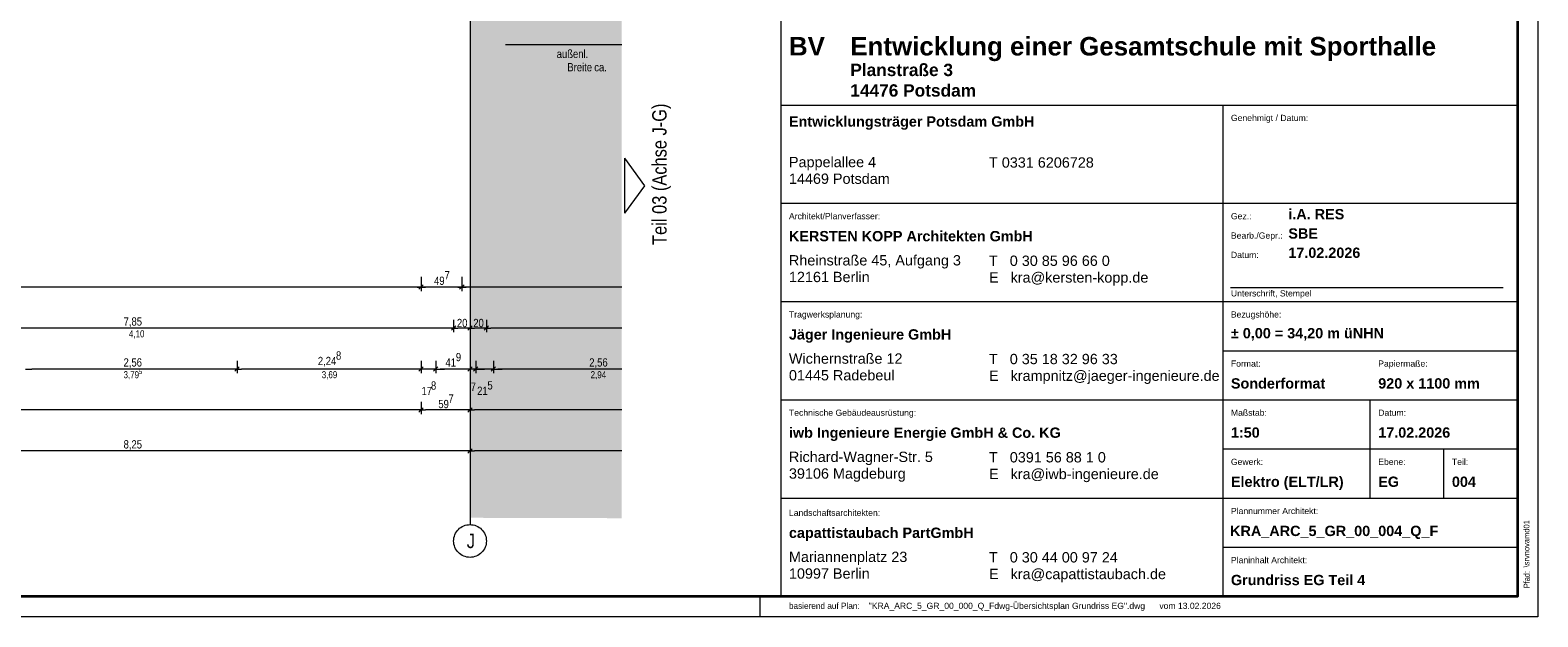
# Model space of a CAD drawing. Extents: x -620 to 300, y 62 to 1162.
# Tile 18 of 49: x -68 to 300, y 62 to 206. Entities that reach past the tile are written whole.
import ezdxf
from ezdxf.enums import TextEntityAlignment as Align
from ezdxf.lldxf.tags import DXFTag

# ---------------------------------------------------------------- set-up
doc = ezdxf.new("R2010")
doc.units = 0
doc.layers.get('0').update_dxf_attribs({"lineweight": 13})
for name, color, linetype, lineweight in [('70 -71 Achsen- 1 Gebäudeachsen', 7, 'STRICHPUNKT2-A06G945V8I', 18), ('iwb_Plankopf Linie', 7, 'Continuous', 13), ('iwb_Plankopf Rahmen', 7, 'Continuous', 35), ('iwb_Plankopf Text', 7, 'Continuous', 18)]:
    doc.layers.add(name, color=color, linetype=linetype, lineweight=lineweight)
for name, color, linetype, lineweight, true_color in [('70 -72 Beschriftung- 1 Beschriftung allgemein', 7, 'Continuous', 9, 0xff6633), ('70 -76 Bemaßung- 2 Allgemein', 9, 'Continuous', 5, 0x808080), ('iwb_Layout BA_Markierung', 7, 'Continuous', 9, 0xbadcdc), ('iwb_Layout Text', 3, 'Continuous', 18, 0x00ff00)]:
    doc.layers.add(name, color=color, linetype=linetype, lineweight=lineweight, true_color=true_color)
doc.styles.add('Arial Narrow', font='ARIALN.TTF')
doc.styles.add('Plankopf', font='arial.ttf')
doc.styles.get("Standard").update_dxf_attribs({"font": 'ARIALN.TTF'})
tags = doc.linetypes.add('Punkte_Nova', pattern=[4.8, 0.4, 0.2, -4, 0.2]).pattern_tags.tags
tags[10:11] = [DXFTag(74, 4), DXFTag(75, 0), DXFTag(340, '0'), DXFTag(46, 0.0), DXFTag(50, 0.0), DXFTag(44, 0.0), DXFTag(45, 0.0)]
tags[8:9] = [DXFTag(74, 4), DXFTag(75, 0), DXFTag(340, '0'), DXFTag(46, 0.0), DXFTag(50, 0.0), DXFTag(44, 0.0), DXFTag(45, 0.0)]
tags[6:7] = [DXFTag(74, 4), DXFTag(75, 0), DXFTag(340, '0'), DXFTag(46, 0.0), DXFTag(50, 0.0), DXFTag(44, 0.0), DXFTag(45, 0.0)]
tags[4:5] = [DXFTag(74, 4), DXFTag(75, 0), DXFTag(340, '0'), DXFTag(46, 0.0), DXFTag(50, 0.0), DXFTag(44, 0.0), DXFTag(45, 0.0)]
tags = doc.linetypes.add('STRICHPUNKT2-A06G945V8I', pattern=[12.7, 6.35, -3.175, 0, -3.175]).pattern_tags.tags
tags[10:11] = [DXFTag(74, 4), DXFTag(75, 0), DXFTag(340, '0'), DXFTag(46, 0.0), DXFTag(50, 0.0), DXFTag(44, 0.0), DXFTag(45, 0.0)]
tags[8:9] = [DXFTag(74, 4), DXFTag(75, 0), DXFTag(340, '0'), DXFTag(46, 0.0), DXFTag(50, 0.0), DXFTag(44, 0.0), DXFTag(45, 0.0)]
tags[6:7] = [DXFTag(74, 4), DXFTag(75, 0), DXFTag(340, '0'), DXFTag(46, 0.0), DXFTag(50, 0.0), DXFTag(44, 0.0), DXFTag(45, 0.0)]
tags[4:5] = [DXFTag(74, 4), DXFTag(75, 0), DXFTag(340, '0'), DXFTag(46, 0.0), DXFTag(50, 0.0), DXFTag(44, 0.0), DXFTag(45, 0.0)]

# ---------------------------------------------------------------- blocks, each defined once
blk = doc.blocks.new('Polygon-A06G945P8I')
at = {"color": 0, "linetype": 'ByBlock', "lineweight": -2, "ltscale": 0.13}
blk.add_solid([(39.43, 86.62), (39.26, 1083.81), (76.5, 86.52), (76.5, 1083.81)], dxfattribs=at)
blk = doc.blocks.new('Referenz-A06G945X8I')
at = {"layer": '70 -71 Achsen- 1 Gebäudeachsen', "color": 0, "linetype": 'STRICHPUNKT2-A06G945V8I', "lineweight": -2, "ltscale": 0.13}
blk.add_line((39.42, 1084.39), (39.42, 84.95), dxfattribs=at)
at = {"layer": '70 -71 Achsen- 1 Gebäudeachsen', "color": 0, "linetype": 'Continuous', "lineweight": -2, "ltscale": 0.13}
for p, q in [((37.89, 84.65), (38.26, 84.78)), ((38.26, 84.78), (38.64, 84.88)), ((38.64, 84.88), (39.03, 84.93)), ((39.03, 84.93), (39.42, 84.95)), ((39.42, 84.95), (39.81, 84.93)), ((39.81, 84.93), (40.2, 84.88)), ((40.2, 84.88), (40.58, 84.78)), ((40.58, 84.78), (40.95, 84.65)), ((35.42, 80.95), (35.44, 81.35)), ((35.44, 81.35), (35.5, 81.73)), ((35.5, 81.73), (35.59, 82.11)), ((35.59, 82.11), (35.72, 82.48)), ((35.72, 82.48), (35.89, 82.84)), ((35.89, 82.84), (36.09, 83.18)), ((36.09, 83.18), (36.33, 83.49)), ((36.33, 83.49), (36.59, 83.78)), ((36.59, 83.78), (36.88, 84.05)), ((36.88, 84.05), (37.2, 84.28)), ((37.2, 84.28), (37.53, 84.48)), ((37.53, 84.48), (37.89, 84.65)), ((40.95, 84.65), (41.31, 84.48)), ((41.31, 84.48), (41.64, 84.28)), ((41.64, 84.28), (41.96, 84.05)), ((41.96, 84.05), (42.25, 83.78)), ((42.25, 83.78), (42.51, 83.49)), ((42.51, 83.49), (42.75, 83.18)), ((42.75, 83.18), (42.95, 82.84)), ((42.95, 82.84), (43.12, 82.48)), ((43.12, 82.48), (43.25, 82.11)), ((43.25, 82.11), (43.34, 81.73)), ((43.34, 81.73), (43.4, 81.35)), ((43.4, 81.35), (43.42, 80.95)), ((35.44, 80.56), (35.42, 80.95)), ((35.5, 80.17), (35.44, 80.56)), ((35.59, 79.79), (35.5, 80.17)), ((35.72, 79.42), (35.59, 79.79)), ((35.89, 79.07), (35.72, 79.42)), ((36.09, 78.73), (35.89, 79.07)), ((36.33, 78.42), (36.09, 78.73)), ((36.59, 78.13), (36.33, 78.42)), ((36.88, 77.86), (36.59, 78.13)), ((37.2, 77.63), (36.88, 77.86)), ((37.53, 77.43), (37.2, 77.63)), ((37.89, 77.26), (37.53, 77.43)), ((41.31, 77.43), (40.95, 77.26)), ((41.64, 77.63), (41.31, 77.43)), ((41.96, 77.86), (41.64, 77.63)), ((42.25, 78.13), (41.96, 77.86)), ((42.51, 78.42), (42.25, 78.13)), ((42.75, 78.73), (42.51, 78.42)), ((42.95, 79.07), (42.75, 78.73)), ((43.12, 79.42), (42.95, 79.07)), ((43.25, 79.79), (43.12, 79.42)), ((43.34, 80.17), (43.25, 79.79)), ((43.4, 80.56), (43.34, 80.17)), ((43.42, 80.95), (43.4, 80.56)), ((38.26, 77.13), (37.89, 77.26)), ((38.64, 77.03), (38.26, 77.13)), ((39.03, 76.97), (38.64, 77.03)), ((39.42, 76.95), (39.03, 76.97)), ((39.81, 76.97), (39.42, 76.95)), ((40.2, 77.03), (39.81, 76.97)), ((40.58, 77.13), (40.2, 77.03)), ((40.95, 77.26), (40.58, 77.13))]:
    blk.add_line(p, q, dxfattribs=at)
at = {"layer": '70 -72 Beschriftung- 1 Beschriftung allgemein', "color": 0, "linetype": 'Continuous', "lineweight": -2, "ltscale": 0.13}
blk.add_line((48.12, 202.24), (76.5, 202.24), dxfattribs=at)
at = {"layer": '70 -76 Bemaßung- 2 Allgemein', "color": 0, "linetype": 'Continuous', "lineweight": -2, "ltscale": 0.13}
for p, q in [((27.48, 145.45), (27.48, 141.95)), ((27.48, 145.45), (27.48, 141.95)), ((37.42, 145.45), (37.42, 141.95)), ((37.42, 145.45), (37.42, 141.95)), ((26.42, 142.95), (-205.52, 142.95)), ((28.48, 142.95), (26.42, 142.95)), ((26.48, 142.95), (28.54, 142.95)), ((26.95, 142.42), (28.01, 143.48)), ((28.01, 143.48), (26.95, 142.42)), ((36.36, 142.95), (28.54, 142.95)), ((38.42, 142.95), (36.36, 142.95)), ((36.42, 142.95), (38.48, 142.95)), ((36.89, 142.42), (37.95, 143.48)), ((37.95, 143.48), (36.89, 142.42)), ((76.5, 142.95), (38.48, 142.95)), ((34.36, 132.95), (-120.52, 132.95)), ((35.92, 132.95), (34.36, 132.95)), ((34.89, 132.42), (35.95, 133.48)), ((35.95, 133.48), (34.89, 132.42)), ((34.92, 132.95), (36.48, 132.95)), ((35.42, 134.95), (35.42, 131.95)), ((35.42, 134.95), (35.42, 131.95)), ((38.36, 132.95), (36.48, 132.95)), ((39.92, 132.95), (38.36, 132.95)), ((38.89, 132.42), (39.95, 133.48)), ((39.95, 133.48), (38.89, 132.42)), ((38.92, 132.95), (40.48, 132.95)), ((39.42, 134.95), (39.42, 131.95)), ((39.42, 134.95), (39.42, 131.95)), ((42.36, 132.95), (40.48, 132.95)), ((43.92, 132.95), (42.36, 132.95)), ((43.95, 133.48), (42.89, 132.42)), ((42.89, 132.42), (43.95, 133.48)), ((42.92, 132.95), (44.48, 132.95)), ((43.42, 134.95), (43.42, 131.95)), ((43.42, 134.95), (43.42, 131.95)), ((76.5, 132.95), (44.48, 132.95)), ((-69.18, 122.95), (-67.62, 122.95)), ((-18.54, 122.95), (-67.62, 122.95)), ((-16.98, 122.95), (-18.54, 122.95)), ((-16.95, 123.48), (-18.01, 122.42)), ((-18.01, 122.42), (-16.95, 123.48)), ((-17.98, 122.95), (-16.42, 122.95)), ((-17.48, 124.95), (-17.48, 121.95)), ((-17.48, 124.95), (-17.48, 121.95)), ((26.42, 122.95), (-16.42, 122.95)), ((26.42, 122.95), (25.36, 122.95)), ((27.98, 122.95), (26.42, 122.95)), ((27.98, 122.95), (26.42, 122.95)), ((28.01, 123.48), (26.95, 122.42)), ((28.01, 123.48), (26.95, 122.42)), ((27.48, 124.95), (27.48, 121.95)), ((27.48, 124.95), (27.48, 121.95)), ((31.04, 122.95), (27.48, 122.95)), ((30.51, 122.42), (31.57, 123.48)), ((30.51, 122.42), (31.57, 123.48)), ((30.54, 122.95), (32.1, 122.95)), ((30.54, 122.95), (32.1, 122.95)), ((31.04, 124.95), (31.04, 121.95)), ((31.04, 124.95), (31.04, 121.95)), ((38.36, 122.95), (32.1, 122.95)), ((32.1, 122.95), (33.16, 122.95)), ((38.36, 122.95), (37.3, 122.95)), ((39.92, 122.95), (38.36, 122.95)), ((39.92, 122.95), (38.36, 122.95)), ((39.76, 122.95), (38.7, 122.95)), ((39.95, 123.48), (38.89, 122.42)), ((39.95, 123.48), (38.89, 122.42)), ((39.42, 124.95), (39.42, 121.95)), ((39.42, 124.95), (39.42, 121.95)), ((40.82, 122.95), (39.42, 122.95)), ((41.32, 122.95), (39.76, 122.95)), ((40.29, 122.42), (41.35, 123.48)), ((41.35, 123.48), (40.29, 122.42)), ((40.32, 122.95), (41.88, 122.95)), ((40.82, 124.95), (40.82, 121.95)), ((40.82, 124.95), (40.82, 121.95)), ((45.12, 122.95), (40.82, 122.95)), ((41.88, 122.95), (42.94, 122.95)), ((44.59, 122.42), (45.65, 123.48)), ((44.59, 122.42), (45.65, 123.48)), ((44.62, 122.95), (46.18, 122.95)), ((44.62, 122.95), (46.18, 122.95)), ((45.12, 124.95), (45.12, 121.95)), ((45.12, 124.95), (45.12, 121.95)), ((46.18, 122.95), (47.24, 122.95)), ((76.5, 122.95), (46.18, 122.95)), ((27.48, 114.95), (27.48, 111.95)), ((27.48, 114.95), (27.48, 111.95)), ((39.42, 114.95), (39.42, 111.95)), ((39.42, 114.95), (39.42, 111.95)), ((26.42, 112.95), (-442.58, 112.95)), ((27.98, 112.95), (26.42, 112.95)), ((28.01, 113.48), (26.95, 112.42)), ((26.95, 112.42), (28.01, 113.48)), ((26.98, 112.95), (28.54, 112.95)), ((38.36, 112.95), (28.54, 112.95)), ((39.92, 112.95), (38.36, 112.95)), ((38.89, 112.42), (39.95, 113.48)), ((39.95, 113.48), (38.89, 112.42)), ((38.92, 112.95), (40.48, 112.95)), ((76.5, 112.95), (40.48, 112.95)), ((38.89, 102.42), (39.95, 103.48)), ((39.95, 103.48), (38.89, 102.42)), ((39.42, 104.95), (39.42, 101.95)), ((39.42, 104.95), (39.42, 101.95)), ((38.36, 102.95), (-124.52, 102.95)), ((39.92, 102.95), (38.36, 102.95)), ((38.92, 102.95), (40.48, 102.95)), ((76.5, 102.95), (40.48, 102.95))]:
    blk.add_line(p, q, dxfattribs=at)
at = {"layer": '70 -71 Achsen- 1 Gebäudeachsen', "color": 0, "linetype": 'Continuous', "lineweight": -2, "ltscale": 0.13, "insert": (38.63, 82.74), "char_height": 3.5241, "attachment_point": 1}
blk.add_mtext('{\\fArial Narrow;J}', dxfattribs=at)
at = {"layer": '70 -72 Beschriftung- 1 Beschriftung allgemein', "color": 0, "linetype": 'Continuous', "lineweight": -2, "ltscale": 0.13, "char_height": 2.0138, "attachment_point": 1}
for s, insert in [('{\\fArial Narrow;außenl.}', (60.61, 200.94)), ('{\\fArial Narrow;Breite}', (63.21, 197.68)), ('{\\fArial Narrow;ca.}', (69.79, 197.68))]:
    blk.add_mtext(s, dxfattribs=dict(at, insert=insert))
at = {"layer": '70 -76 Bemaßung- 2 Allgemein', "color": 0, "linetype": 'Continuous', "lineweight": -2, "ltscale": 0.13, "attachment_point": 1}
for s, insert, char_height in [('{\\fArial Narrow;49}', (30.64, 145.52), 2.0138), ('{\\fArial Narrow;7}', (33.19, 146.87), 2.0138), ('{\\fArial Narrow;7,85}', (-45.22, 135.57), 2.0138), ('{\\fArial Narrow;20}', (36.22, 135.2), 2.0138), ('{\\fArial Narrow;20}', (40.22, 135.2), 2.0138), ('{\\fArial Narrow;4,10}', (-43.92, 132.41), 1.7), ('{\\fArial Narrow;2,56}', (-45.24, 125.57), 2.0138), ('{\\fArial Narrow;2,24}', (2.24, 125.92), 2.0138), ('{\\fArial Narrow;8}', (6.67, 127.26), 2.0138), ('{\\fArial Narrow;41}', (33.42, 125.54), 2.0138), ('{\\fArial Narrow;9}', (35.96, 126.88), 2.0138), ('{\\fArial Narrow;2,56}', (68.56, 125.57), 2.0138), ('{\\fArial Narrow;3,79}', (-45.24, 122.42), 1.7), ('{\\fArial Narrow;5}', (-41.53, 122.89), 1.1334), ('{\\fArial Narrow;3,69}', (3.19, 122.42), 1.7), ('{\\fArial Narrow;2,94}', (68.9, 122.42), 1.7), ('{\\fArial Narrow;17}', (27.56, 118.59), 2.0138), ('{\\fArial Narrow;8}', (29.88, 119.93), 2.0138), ('{\\fArial Narrow;7}', (39.59, 119.64), 2.0138), ('{\\fArial Narrow;21}', (41.17, 118.64), 2.0138), ('{\\fArial Narrow;5}', (43.67, 119.98), 2.0138), ('{\\fArial Narrow;59}', (31.68, 115.42), 2.0138), ('{\\fArial Narrow;7}', (34.15, 116.77), 2.0138), ('{\\fArial Narrow;8,25}', (-45.23, 105.57), 2.0138)]:
    blk.add_mtext(s, dxfattribs=dict(at, insert=insert, char_height=char_height))

msp = doc.modelspace()

# ---------------------------------------------------------------- linework, layer by layer
at = {"layer": 'iwb_Layout Text', "linetype": 'Continuous', "ltscale": 0.18}
for p, q in [((82.12, 167.73), (77.24, 174.42)), ((77.24, 161.04), (77.24, 174.42)), ((77.24, 161.04), (82.12, 167.73))]:
    msp.add_line(p, q, dxfattribs=at)
at = {"layer": 'iwb_Plankopf Linie', "lineweight": 18, "ltscale": 0.18}
msp.add_line((115.35, 359.59), (115.35, 67.43), dxfattribs=at)
at = {"layer": 'iwb_Plankopf Linie', "ltscale": 0.13}
for p, q in [((295.35, 67.43), (295.35, 359.43)), ((115.35, 187.43), (295.35, 187.43)), ((223.35, 187.43), (223.35, 67.43)), ((115.35, 163.43), (295.35, 163.43)), ((115.35, 139.43), (295.35, 139.43)), ((223.35, 127.43), (295.35, 127.43)), ((115.35, 115.43), (295.35, 115.43)), ((259.35, 91.43), (259.35, 115.43)), ((223.35, 103.43), (295.35, 103.43)), ((277.35, 91.43), (277.35, 103.43)), ((115.35, 91.43), (295.35, 91.43)), ((223.35, 79.43), (295.35, 79.43)), ((115.35, 67.43), (295.35, 67.43))]:
    msp.add_line(p, q, dxfattribs=at)
at = {"layer": 'iwb_Plankopf Rahmen', "ltscale": 0.35}
for p, q in [((295.35, 359.43), (295.35, 67.43)), ((295.35, 91.43), (295.35, 79.43))]:
    msp.add_line(p, q, dxfattribs=at)
at = {"layer": 'iwb_Plankopf Rahmen', "color": 8, "lineweight": 5, "ltscale": 0.13, "true_color": 0x808080}
msp.add_line((110.35, 62.43), (110.35, 67.43), dxfattribs=at)
at = {"layer": 'iwb_Plankopf Rahmen', "color": 8, "lineweight": 13, "ltscale": 0.13, "true_color": 0x808080}
msp.add_lwpolyline([(300.35, 62.43), (-619.65, 62.43), (-619.65, 1162.43), (300.35, 1162.43), (300.35, 62.43)], close=True, dxfattribs=at)
at = {"layer": 'iwb_Plankopf Rahmen', "ltscale": 0.35}
msp.add_lwpolyline([(-599.65, 67.43), (-599.65, 1157.43), (295.35, 1157.43), (295.35, 67.43), (-599.65, 67.43)], close=True, dxfattribs=at)
at = {"layer": 'iwb_Plankopf Text', "linetype": 'Punkte_Nova', "ltscale": 0.18}
msp.add_line((291.87, 142.79), (225.23, 142.79), dxfattribs=at)

# ---------------------------------------------------------------- block references
at = {"color": 8, "lineweight": 13, "ltscale": 0.13, "true_color": 0x808080}
msp.add_blockref('Referenz-A06G945X8I', (0, 0), dxfattribs=at)
at = {"layer": 'iwb_Layout BA_Markierung', "ltscale": 0.13}
msp.add_blockref('Polygon-A06G945P8I', (0, 0), dxfattribs=at)

# ---------------------------------------------------------------- texts
at = {"layer": 'iwb_Layout Text', "ltscale": 0.18}
msp.add_text('Teil 03 (Achse J-G)', height=3.5, rotation=90, dxfattribs=at).set_placement((83.95, 153.26), align=Align.TOP_LEFT)
at = {"layer": 'iwb_Plankopf Text', "ltscale": 0.18, "insert": (296.89, 74.51), "char_height": 1.4, "attachment_point": 1, "rotation": 90, "line_spacing_factor": 1.002}
msp.add_mtext('{\\fArial Narrow;\\\\srvnovamd01\\Nova_MD\\TGA\\60202 Pro Potsdam\\04 NB GES Krampnitz\\09 NOVA\\60202-04_AP_NB GES Krampnitz\\TGA\\Elektro\\Leerrohrplanung\\E_Leerrohr_EG.n4m005KRA_ELT_5_LR_00_004_P_A}', dxfattribs=at)
at = {"layer": 'iwb_Plankopf Text', "ltscale": 0.18, "attachment_point": 1, "style": 'Plankopf'}
for s, insert, char_height, line_spacing_factor in [('\\fArial|b1|i0|c0|p34;BV', (117.35, 204.06), 4.531, 0.996218), ('\\fArial|b1|i0|c0|p34;Entwicklungsträger Potsdam GmbH', (117.35, 184.67), 2.5172, 0.996218), ('Genehmigt / Datum:', (225.35, 185.04), 1.5105, 0.970891), ('Pappelallee 4\\P14469 Potsdam', (117.35, 174.77), 2.5172, 0.970891), ('T 0331 6206728', (166.24, 174.66), 2.5172, 0.970891), ('Architekt/Planverfasser:', (117.35, 161.04), 1.5105, 0.970891), ('Gez.:', (225.35, 161.04), 1.51, 0.970891), ('\\fArial|b1|i0|c0|p34;KERSTEN KOPP Architekten GmbH', (117.35, 156.67), 2.5172, 0.996218), ('Bearb./Gepr.:', (225.35, 156.31), 1.5105, 0.970891), ('Datum:', (225.35, 151.59), 1.51, 0.970891), ('Rheinstraße 45, Aufgang 3\\P12161 Berlin', (117.35, 150.77), 2.5172, 0.970891), ('T   0 30 85 96 66 0\\PE   kra@kersten-kopp.de', (166.24, 150.66), 2.5172, 0.970891), ('Unterschrift, Stempel', (225.35, 142.19), 1.5105, 0.970891), ('Tragwerksplanung:', (117.35, 137.04), 1.5105, 0.970891), ('Bezugshöhe:', (225.35, 137.04), 1.5105, 0.970891), ('\\fArial|b1|i0|c0|p34;Jäger Ingenieure GmbH', (117.35, 132.67), 2.5172, 0.996218), ('Wichernstraße 12\\P01445 Radebeul', (117.35, 126.77), 2.5172, 0.970891), ('T   0 35 18 32 96 33\\PE   krampnitz@jaeger-ingenieure.de', (166.24, 126.66), 2.5172, 0.970891), ('Format:', (225.35, 125.04), 1.51, 0.970891), ('Papiermaße:', (261.35, 125.04), 1.5105, 0.970891), ('Technische Gebäudeausrüstung:', (117.35, 113.04), 1.5105, 0.970891), ('Maßstab:', (225.35, 113.04), 1.51, 0.970891), ('Datum:', (261.35, 113.04), 1.51, 0.970891), ('\\fArial|b1|i0|c0|p34;iwb Ingenieure Energie GmbH & Co. KG', (117.35, 108.67), 2.5172, 0.996218), ('Richard-Wagner-Str. 5\\P39106 Magdeburg', (117.35, 102.77), 2.5172, 0.970891), ('T   0391 56 88 1 0\\PE   kra@iwb-ingenieure.de', (166.24, 102.66), 2.5172, 0.970891), ('Gewerk:', (225.35, 101.04), 1.51, 0.970891), ('Ebene:', (261.35, 101.04), 1.51, 0.970891), ('Teil:', (279.35, 101.04), 1.51, 0.970891), ('Landschaftsarchitekten:', (117.35, 88.6), 1.5105, 0.970891), ('Plannummer Architekt:', (225.35, 89.04), 1.5105, 0.970891), ('\\fArial|b1|i0|c0|p34;capattistaubach PartGmbH', (117.35, 84.23), 2.5172, 0.996218), ('Mariannenplatz 23\\P10997 Berlin', (117.35, 78.34), 2.5172, 0.970891), ('T   0 30 44 00 97 24\\PE   kra@capattistaubach.de', (166.24, 78.23), 2.5172, 0.970891), ('Planinhalt Architekt:', (225.35, 77.04), 1.5105, 0.970891)]:
    msp.add_mtext(s, dxfattribs=dict(at, insert=insert, char_height=char_height, line_spacing_factor=line_spacing_factor))
at = {"layer": 'iwb_Plankopf Text', "ltscale": 0.18, "style": 'Plankopf'}
for s, insert, char_height, width, attachment_point, line_spacing_factor in [('\\fArial|b1|i0|c0|p34;Entwicklung einer Gesamtschule mit Sporthalle', (132.35, 204.06), 4.531, 161.2025, 1, 0.996218), ('\\fArial|b1|i0|c0|p34;Planstraße 3\\P14476 Potsdam', (132.35, 197.52), 3.0207, 88.9953, 1, 0.996218), ('\\fArial|b1|i0|c0|p34;i.A. RES', (239.38, 160.76), 2.5172, 67.9984, 4, 0.996218), ('\\fArial|b1|i0|c0|p34;SBE', (239.38, 156.04), 2.5172, 67.9984, 4, 0.996218), ('\\fArial|b1|i0|c0|p34;17.02.2026', (239.38, 151.34), 2.5172, 67.9984, 4, 0.996218), ('\\fArial|b1|i0|c0|p34;± 0,00 = 34,20 m üNHN', (225.35, 131.43), 2.5172, 67.9984, 4, 0.996218), ('\\fArial|b1|i0|c0|p34;Sonderformat', (225.35, 119.43), 2.5172, 31.9966, 4, 0.996218), ('\\fArial|b1|i0|c0|p34;920 x 1100 mm', (261.35, 119.43), 2.5172, 31.9966, 4, 0.996218), ('\\fArial|b1|i0|c0|p34;1:50', (225.35, 107.43), 2.5172, 67.9984, 4, 0.996218), ('\\fArial|b1|i0|c0|p34;17.02.2026', (261.35, 107.43), 2.5172, 67.9984, 4, 0.996218), ('\\fArial|b1|i0|c0|p34;Elektro (ELT/LR)', (225.35, 95.06), 2.5172, 67.9984, 4, 0.85), ('\\fArial|b1|i0|c0|p34;EG', (261.35, 95.41), 2.5172, 7.9992, 4, 0.996218), ('\\fArial|b1|i0|c0|p34;004', (279.35, 95.41), 2.5172, 7.9992, 4, 0.996218), ('\\fArial|b1|i0|c0|p34;Grundriss EG Teil 4', (225.35, 71.41), 2.5172, 67.9984, 4, 0.996218)]:
    msp.add_mtext(s, dxfattribs=dict(at, insert=insert, char_height=char_height, width=width, attachment_point=attachment_point, line_spacing_factor=line_spacing_factor))
at = {"layer": 'iwb_Plankopf Text', "ltscale": 0.18, "insert": (225.15, 84.68), "char_height": 2.52, "attachment_point": 1, "line_spacing_factor": 1.002}
msp.add_mtext('{\\fArial|b1|i0;KRA_ARC_5_GR_00_004_Q_F}', dxfattribs=at)
at = {"layer": 'iwb_Plankopf Text', "ltscale": 0.18, "insert": (296.89, 69.43), "char_height": 1.5, "attachment_point": 1, "rotation": 90, "style": 'Arial Narrow'}
msp.add_mtext('\\A1;{Pfad:}', dxfattribs=at)
at = {"layer": 'iwb_Plankopf Text', "ltscale": 0.18, "char_height": 1.5, "attachment_point": 1, "style": 'Plankopf'}
for s, insert in [('\\A1;{\\fFranklin Gothic Book|b0|i0|c0|p34;basierend auf Plan\\fArial Narrow|b0|i0|c0|p34;: }', (117.36, 65.87)), ('\\A1;{"KRA_ARC_5_GR_00_000_Q_Fdwg-Übersichtsplan Grundriss EG".dwg      vom 13.02.2026\\fArial Narrow|b0|i0|c0|p34;\\P}', (136.86, 65.87))]:
    msp.add_mtext(s, dxfattribs=dict(at, insert=insert))

doc.saveas('drawing.dxf')
